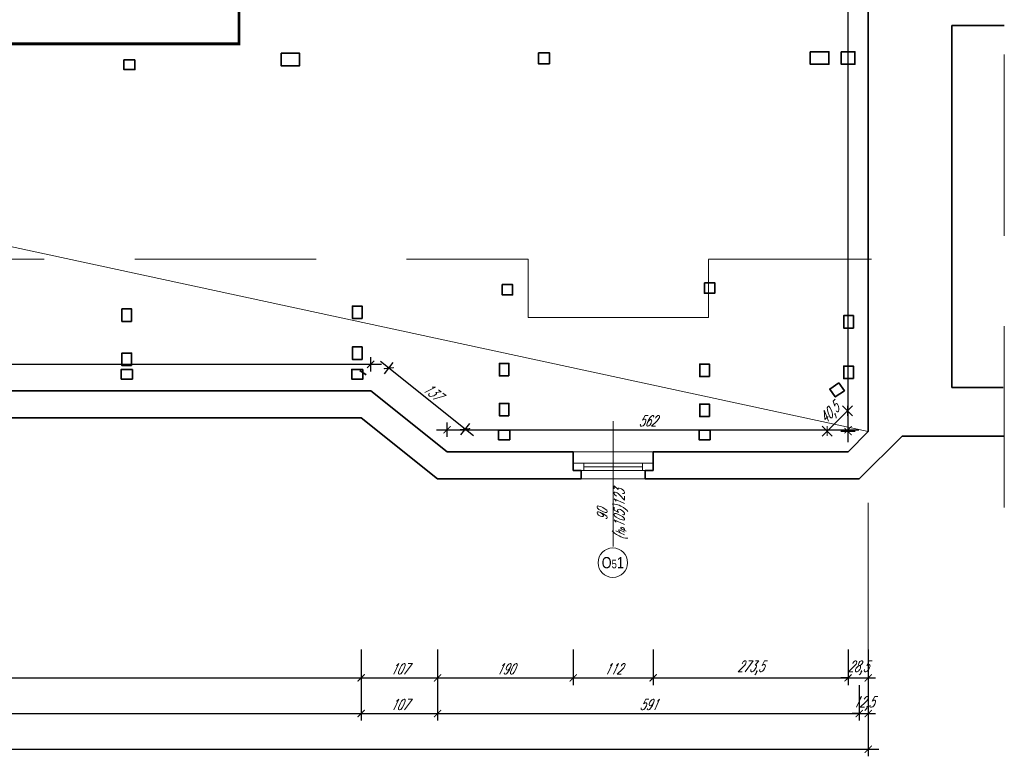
# Model space of a CAD drawing. Header units: millimetres. Extents: x 402 to 79005, y -7782 to 89952.
# Tile 13 of 256: x 26496 to 27877, y 6156 to 7189. Entities that reach past the tile are written whole.
import ezdxf

# ---------------------------------------------------------------- set-up
doc = ezdxf.new("R2010")
doc.units = ezdxf.units.MM
doc.header["$LTSCALE"] = 10
doc.linetypes.add('DASHED', pattern=[19.05, 12.7, -6.35])
doc.layers.get('0').update_dxf_attribs({"lineweight": 0})
doc.layers.get('Defpoints').update_dxf_attribs({"color": 253})
for name, color, linetype, lineweight in [('01-2_konstrukcja dachu', 253, 'Continuous', 35), ('01_ściany', 253, 'Continuous', 35), ('03-01_okna', 253, 'Continuous', 15), ('04-1_widok', 253, 'Continuous', 5), ('04-2_nad', 253, 'DASHED', 5), ('05-01_wymiary', 253, 'Continuous', 5), ('05-03_opis', 253, 'Continuous', 5), ('0_A_GRANICA OPRACOWANIA', 1, 'Continuous', 0)]:
    doc.layers.add(name, color=color, linetype=linetype, lineweight=lineweight)
doc.styles.add('ariel', font='ARIAL.TTF', dxfattribs={"width": 0.8})
doc.styles.add('ariel_wym', font='simplex.shx', dxfattribs={"width": 0.65, "oblique": 25})
doc.dimstyles.new('ariel 50', dxfattribs={"dimtxt": 15, "dimasz": 10, "dimexe": 10, "dimexo": 0, "dimgap": 5, "dimtad": 1, "dimdec": 1, "dimrnd": 0.5, "dimtxsty": 'ariel_wym', "dimblk": 'ARCHTICK', "dimcen": 2.5, "dimdle": 15, "dimazin": 0, "dimtfac": 1, "dimtdec": 1, "dimtix": 1, "dimtmove": 0, "dimatfit": 3, "dimldrblk": 'DOT', "dimfxl": 0, "dimarcsym": 0})
doc.dimstyles.new('ariel 50 wnętrze', dxfattribs={"dimtxt": 15, "dimasz": 10, "dimexe": 10, "dimexo": 0, "dimgap": 5, "dimtad": 1, "dimdec": 1, "dimrnd": 0.5, "dimtxsty": 'ariel_wym', "dimblk": 'ARCHTICK', "dimcen": 2.5, "dimdle": 15, "dimazin": 0, "dimtfac": 1, "dimtdec": 1, "dimtix": 1, "dimtmove": 0, "dimatfit": 3, "dimldrblk": 'DOT', "dimfxl": 0, "dimarcsym": 0})

# ---------------------------------------------------------------- blocks, each defined once
blk = doc.blocks.new('_ArchTick')
at = {"color": 0, "linetype": 'ByBlock', "const_width": 0.15}
blk.add_lwpolyline([(-0.5, -0.5), (0.5, 0.5)], dxfattribs=at)
blk = doc.blocks.new('*D3388')
at = {"layer": '05-01_wymiary', "color": 0, "lineweight": -2}
for p, q in [((25694.2, 6306.4), (25694.2, 6256.4)), ((26975.2, 6306.4), (26975.2, 6256.4)), ((25679.2, 6266.4), (26990.2, 6266.4))]:
    blk.add_line(p, q, dxfattribs=at)
at = {"layer": 'Defpoints', "color": 0, "lineweight": 0}
for p in [(26975.2, 6630.9), (25694.2, 6568.9), (26975.2, 6266.4)]:
    blk.add_point(p, dxfattribs=at)
at = {"layer": '05-01_wymiary', "color": 0, "lineweight": -2, "xscale": 10, "yscale": 10, "zscale": 10, "rotation": 180}
blk.add_blockref('_ArchTick', (25694.2, 6266.4), dxfattribs=at)
at = {"layer": '05-01_wymiary', "color": 0, "lineweight": -2, "xscale": 10, "yscale": 10, "zscale": 10}
blk.add_blockref('_ArchTick', (26975.2, 6266.4), dxfattribs=at)
at = {"layer": '05-01_wymiary', "color": 0, "insert": (26334.7, 6278.9), "char_height": 15, "attachment_point": 5, "style": 'ariel_wym'}
blk.add_mtext('1281', dxfattribs=at)
blk = doc.blocks.new('_Dot')
at = {"color": 0, "linetype": 'ByBlock', "lineweight": -2}
blk.add_line((-0.5, 0), (-1, 0), dxfattribs=at)
at = {"color": 0, "linetype": 'ByBlock', "const_width": 0.5}
blk.add_lwpolyline([(-0.25, 0, 1), (0.25, 0, 1)], format="xyb", close=True, dxfattribs=at)
blk = doc.blocks.new('*D3389')
at = {"layer": '05-01_wymiary', "color": 0, "lineweight": -2}
for p, q in [((26975.2, 6306.4), (26975.2, 6256.4)), ((27082.3, 6306.4), (27082.3, 6256.4)), ((26960.2, 6266.4), (27097.3, 6266.4))]:
    blk.add_line(p, q, dxfattribs=at)
at = {"layer": 'Defpoints', "color": 0, "lineweight": 0}
for p in [(26975.2, 6630.9), (27082.3, 6545.4), (27082.3, 6266.4)]:
    blk.add_point(p, dxfattribs=at)
at = {"layer": '05-01_wymiary', "color": 0, "lineweight": -2, "xscale": 10, "yscale": 10, "zscale": 10, "rotation": 180}
blk.add_blockref('_ArchTick', (26975.2, 6266.4), dxfattribs=at)
at = {"layer": '05-01_wymiary', "color": 0, "lineweight": -2, "xscale": 10, "yscale": 10, "zscale": 10}
blk.add_blockref('_ArchTick', (27082.3, 6266.4), dxfattribs=at)
at = {"layer": '05-01_wymiary', "color": 0, "insert": (27028.7, 6278.9), "char_height": 15, "attachment_point": 5, "style": 'ariel_wym'}
blk.add_mtext('107', dxfattribs=at)
blk = doc.blocks.new('*D3390')
at = {"layer": '05-01_wymiary', "color": 0, "lineweight": -2}
for p, q in [((27082.3, 6306.4), (27082.3, 6256.4)), ((27272.5, 6306.4), (27272.5, 6256.4)), ((27067.3, 6266.4), (27287.5, 6266.4))]:
    blk.add_line(p, q, dxfattribs=at)
at = {"layer": 'Defpoints', "color": 0, "lineweight": 0}
for p in [(27272.5, 6583.4), (27082.3, 6545.4), (27272.5, 6266.4)]:
    blk.add_point(p, dxfattribs=at)
at = {"layer": '05-01_wymiary', "color": 0, "lineweight": -2, "xscale": 10, "yscale": 10, "zscale": 10, "rotation": 180}
blk.add_blockref('_ArchTick', (27082.3, 6266.4), dxfattribs=at)
at = {"layer": '05-01_wymiary', "color": 0, "lineweight": -2, "xscale": 10, "yscale": 10, "zscale": 10}
blk.add_blockref('_ArchTick', (27272.5, 6266.4), dxfattribs=at)
at = {"layer": '05-01_wymiary', "color": 0, "insert": (27177.4, 6278.9), "char_height": 15, "attachment_point": 5, "style": 'ariel_wym'}
blk.add_mtext('190', dxfattribs=at)
blk = doc.blocks.new('*D3391')
at = {"layer": '05-01_wymiary', "color": 0, "lineweight": -2}
for p, q in [((27272.5, 6306.4), (27272.5, 6256.4)), ((27384.5, 6306.4), (27384.5, 6256.4)), ((27257.5, 6266.4), (27399.5, 6266.4))]:
    blk.add_line(p, q, dxfattribs=at)
at = {"layer": 'Defpoints', "color": 0, "lineweight": 0}
for p in [(27272.5, 6583.4), (27384.5, 6583.4), (27384.5, 6266.4)]:
    blk.add_point(p, dxfattribs=at)
at = {"layer": '05-01_wymiary', "color": 0, "lineweight": -2, "xscale": 10, "yscale": 10, "zscale": 10, "rotation": 180}
blk.add_blockref('_ArchTick', (27272.5, 6266.4), dxfattribs=at)
at = {"layer": '05-01_wymiary', "color": 0, "lineweight": -2, "xscale": 10, "yscale": 10, "zscale": 10}
blk.add_blockref('_ArchTick', (27384.5, 6266.4), dxfattribs=at)
at = {"layer": '05-01_wymiary', "color": 0, "insert": (27328.5, 6278.9), "char_height": 15, "attachment_point": 5, "style": 'ariel_wym'}
blk.add_mtext('112', dxfattribs=at)
blk = doc.blocks.new('*D3392')
at = {"layer": '05-01_wymiary', "color": 0, "lineweight": -2}
for p, q in [((27384.5, 6306.4), (27384.5, 6256.4)), ((27657.8, 6306.4), (27657.8, 6256.4)), ((27369.5, 6266.4), (27672.8, 6266.4))]:
    blk.add_line(p, q, dxfattribs=at)
at = {"layer": 'Defpoints', "color": 0, "lineweight": 0}
for p in [(27384.5, 6583.4), (27657.8, 6583.4), (27657.8, 6266.4)]:
    blk.add_point(p, dxfattribs=at)
at = {"layer": '05-01_wymiary', "color": 0, "lineweight": -2, "xscale": 10, "yscale": 10, "zscale": 10, "rotation": 180}
blk.add_blockref('_ArchTick', (27384.5, 6266.4), dxfattribs=at)
at = {"layer": '05-01_wymiary', "color": 0, "lineweight": -2, "xscale": 10, "yscale": 10, "zscale": 10}
blk.add_blockref('_ArchTick', (27657.8, 6266.4), dxfattribs=at)
at = {"layer": '05-01_wymiary', "color": 0, "insert": (27521.1, 6280.3), "char_height": 15, "attachment_point": 5, "style": 'ariel_wym'}
blk.add_mtext('273,5', dxfattribs=at)
blk = doc.blocks.new('*D3393')
at = {"layer": '05-01_wymiary', "color": 0, "lineweight": -2}
for p, q in [((27657.8, 6306.4), (27657.8, 6256.4)), ((27686.2, 6306.4), (27686.2, 6256.4)), ((27657.8, 6266.4), (27647.8, 6266.4)), ((27657.8, 6266.4), (27686.2, 6266.4)), ((27686.2, 6266.4), (27696.2, 6266.4))]:
    blk.add_line(p, q, dxfattribs=at)
at = {"layer": 'Defpoints', "color": 0, "lineweight": 0}
for p in [(27686.2, 6611.8), (27657.8, 6583.4), (27686.2, 6266.4)]:
    blk.add_point(p, dxfattribs=at)
at = {"layer": '05-01_wymiary', "color": 0, "lineweight": -2, "xscale": 10, "yscale": 10, "zscale": 10}
blk.add_blockref('_ArchTick', (27657.8, 6266.4), dxfattribs=at)
at = {"layer": '05-01_wymiary', "color": 0, "lineweight": -2, "xscale": 10, "yscale": 10, "zscale": 10, "rotation": 180}
blk.add_blockref('_ArchTick', (27686.2, 6266.4), dxfattribs=at)
at = {"layer": '05-01_wymiary', "color": 0, "insert": (27672, 6280.3), "char_height": 15, "attachment_point": 5, "style": 'ariel_wym'}
blk.add_mtext('28,5', dxfattribs=at)
blk = doc.blocks.new('*D3401')
at = {"layer": '05-01_wymiary', "color": 0, "lineweight": -2}
for p, q in [((25694.2, 6256.4), (25694.2, 6206.4)), ((26975.2, 6256.4), (26975.2, 6206.4)), ((25679.2, 6216.4), (26990.2, 6216.4))]:
    blk.add_line(p, q, dxfattribs=at)
at = {"layer": 'Defpoints', "color": 0, "lineweight": 0}
for p in [(25694.2, 6630.9), (26975.2, 6630.9), (26975.2, 6216.4)]:
    blk.add_point(p, dxfattribs=at)
at = {"layer": '05-01_wymiary', "color": 0, "lineweight": -2, "xscale": 10, "yscale": 10, "zscale": 10, "rotation": 180}
blk.add_blockref('_ArchTick', (25694.2, 6216.4), dxfattribs=at)
at = {"layer": '05-01_wymiary', "color": 0, "lineweight": -2, "xscale": 10, "yscale": 10, "zscale": 10}
blk.add_blockref('_ArchTick', (26975.2, 6216.4), dxfattribs=at)
at = {"layer": '05-01_wymiary', "color": 0, "insert": (26334.7, 6228.9), "char_height": 15, "attachment_point": 5, "style": 'ariel_wym'}
blk.add_mtext('1281', dxfattribs=at)
blk = doc.blocks.new('*D3402')
at = {"layer": '05-01_wymiary', "color": 0, "lineweight": -2}
for p, q in [((26975.2, 6256.4), (26975.2, 6206.4)), ((27082.3, 6256.4), (27082.3, 6206.4)), ((26960.2, 6216.4), (27097.3, 6216.4))]:
    blk.add_line(p, q, dxfattribs=at)
at = {"layer": 'Defpoints', "color": 0, "lineweight": 0}
for p in [(26975.2, 6630.9), (27082.3, 6545.4), (27082.3, 6216.4)]:
    blk.add_point(p, dxfattribs=at)
at = {"layer": '05-01_wymiary', "color": 0, "lineweight": -2, "xscale": 10, "yscale": 10, "zscale": 10, "rotation": 180}
blk.add_blockref('_ArchTick', (26975.2, 6216.4), dxfattribs=at)
at = {"layer": '05-01_wymiary', "color": 0, "lineweight": -2, "xscale": 10, "yscale": 10, "zscale": 10}
blk.add_blockref('_ArchTick', (27082.3, 6216.4), dxfattribs=at)
at = {"layer": '05-01_wymiary', "color": 0, "insert": (27028.7, 6228.9), "char_height": 15, "attachment_point": 5, "style": 'ariel_wym'}
blk.add_mtext('107', dxfattribs=at)
blk = doc.blocks.new('*D3403')
at = {"layer": '05-01_wymiary', "color": 0, "lineweight": -2}
for p, q in [((27082.3, 6256.4), (27082.3, 6206.4)), ((27673.5, 6256.4), (27673.5, 6206.4)), ((27067.3, 6216.4), (27688.5, 6216.4))]:
    blk.add_line(p, q, dxfattribs=at)
at = {"layer": 'Defpoints', "color": 0, "lineweight": 0}
for p in [(27082.3, 6545.4), (27673.5, 6545.4), (27673.5, 6216.4)]:
    blk.add_point(p, dxfattribs=at)
at = {"layer": '05-01_wymiary', "color": 0, "lineweight": -2, "xscale": 10, "yscale": 10, "zscale": 10, "rotation": 180}
blk.add_blockref('_ArchTick', (27082.3, 6216.4), dxfattribs=at)
at = {"layer": '05-01_wymiary', "color": 0, "lineweight": -2, "xscale": 10, "yscale": 10, "zscale": 10}
blk.add_blockref('_ArchTick', (27673.5, 6216.4), dxfattribs=at)
at = {"layer": '05-01_wymiary', "color": 0, "insert": (27377.9, 6228.9), "char_height": 15, "attachment_point": 5, "style": 'ariel_wym'}
blk.add_mtext('591', dxfattribs=at)
blk = doc.blocks.new('*D3404')
at = {"layer": '05-01_wymiary', "color": 0, "lineweight": -2}
for p, q in [((27673.5, 6256.4), (27673.5, 6206.4)), ((27686.2, 6256.4), (27686.2, 6206.4)), ((27673.5, 6216.4), (27663.5, 6216.4)), ((27673.5, 6216.4), (27686.2, 6216.4)), ((27686.2, 6216.4), (27696.2, 6216.4))]:
    blk.add_line(p, q, dxfattribs=at)
at = {"layer": 'Defpoints', "color": 0, "lineweight": 0}
for p in [(27686.2, 6611.8), (27673.5, 6545.4), (27686.2, 6216.4)]:
    blk.add_point(p, dxfattribs=at)
at = {"layer": '05-01_wymiary', "color": 0, "lineweight": -2, "xscale": 10, "yscale": 10, "zscale": 10}
blk.add_blockref('_ArchTick', (27673.5, 6216.4), dxfattribs=at)
at = {"layer": '05-01_wymiary', "color": 0, "lineweight": -2, "xscale": 10, "yscale": 10, "zscale": 10, "rotation": 180}
blk.add_blockref('_ArchTick', (27686.2, 6216.4), dxfattribs=at)
at = {"layer": '05-01_wymiary', "color": 0, "insert": (27679.9, 6230.3), "char_height": 15, "attachment_point": 5, "style": 'ariel_wym'}
blk.add_mtext('12,5', dxfattribs=at)
blk = doc.blocks.new('*D3405')
at = {"layer": '05-01_wymiary', "color": 0, "lineweight": -2}
for p, q in [((22080.7, 6206.4), (22080.7, 6156.4)), ((27686.2, 6206.4), (27686.2, 6156.4)), ((22065.7, 6166.4), (27701.2, 6166.4))]:
    blk.add_line(p, q, dxfattribs=at)
at = {"layer": 'Defpoints', "color": 0, "lineweight": 0}
for p in [(22080.7, 6702.9), (27686.2, 6611.8), (27686.2, 6166.4)]:
    blk.add_point(p, dxfattribs=at)
at = {"layer": '05-01_wymiary', "color": 0, "lineweight": -2, "xscale": 10, "yscale": 10, "zscale": 10, "rotation": 180}
blk.add_blockref('_ArchTick', (22080.7, 6166.4), dxfattribs=at)
at = {"layer": '05-01_wymiary', "color": 0, "lineweight": -2, "xscale": 10, "yscale": 10, "zscale": 10}
blk.add_blockref('_ArchTick', (27686.2, 6166.4), dxfattribs=at)
at = {"layer": '05-01_wymiary', "color": 0, "insert": (24883.5, 6180.3), "char_height": 15, "attachment_point": 5, "style": 'ariel_wym'}
blk.add_mtext('5605,5', dxfattribs=at)
blk = doc.blocks.new('*D3599')
at = {"layer": '05-01_wymiary', "color": 0, "lineweight": -2}
for p, q in [((25656.2, 6696.1), (25656.2, 6716.1)), ((26988.5, 6696.1), (26988.5, 6716.1)), ((25641.2, 6706.1), (27003.5, 6706.1))]:
    blk.add_line(p, q, dxfattribs=at)
at = {"layer": 'Defpoints', "color": 0, "lineweight": 0}
for p in [(26988.5, 6706.1), (25656.2, 6668.9), (26988.5, 6668.9)]:
    blk.add_point(p, dxfattribs=at)
at = {"layer": '05-01_wymiary', "color": 0, "lineweight": -2, "xscale": 10, "yscale": 10, "zscale": 10, "rotation": 180}
blk.add_blockref('_ArchTick', (25656.2, 6706.1), dxfattribs=at)
at = {"layer": '05-01_wymiary', "color": 0, "lineweight": -2, "xscale": 10, "yscale": 10, "zscale": 10}
blk.add_blockref('_ArchTick', (26988.5, 6706.1), dxfattribs=at)
at = {"layer": '05-01_wymiary', "color": 0, "insert": (26322.4, 6720), "char_height": 15, "attachment_point": 5, "style": 'ariel_wym'}
blk.add_mtext('1332,5', dxfattribs=at)
blk = doc.blocks.new('*D3600')
at = {"layer": '05-01_wymiary', "color": 0, "lineweight": -2}
for p, q in [((27132.8, 6605.8), (27002.2, 6710.1)), ((27007.7, 6692.9), (27020.2, 6708.5)), ((27114.8, 6607.4), (27127.3, 6623))]:
    blk.add_line(p, q, dxfattribs=at)
at = {"layer": 'Defpoints', "color": 0, "lineweight": 0}
for p in [(27013.9, 6700.7), (26988.5, 6668.9), (27095.6, 6583.4)]:
    blk.add_point(p, dxfattribs=at)
at = {"layer": '05-01_wymiary', "color": 0, "lineweight": -2, "xscale": 10, "yscale": 10, "zscale": 10}
for p, rotation in [((27013.9, 6700.7), 141.4041091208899), ((27121, 6615.2), 321.4041091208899)]:
    blk.add_blockref('_ArchTick', p, dxfattribs=dict(at, rotation=rotation))
at = {"layer": '05-01_wymiary', "color": 0, "insert": (27075.3, 6667.7), "char_height": 15, "attachment_point": 5, "rotation": 321.4041, "style": 'ariel_wym'}
blk.add_mtext('137', dxfattribs=at)
blk = doc.blocks.new('*D3601')
at = {"layer": '05-01_wymiary', "color": 0, "lineweight": -2}
for p, q in [((27080.6, 6614.3), (27672.8, 6614.3)), ((27095.6, 6604.3), (27095.6, 6624.3)), ((27657.8, 6604.3), (27657.8, 6624.3))]:
    blk.add_line(p, q, dxfattribs=at)
at = {"layer": 'Defpoints', "color": 0, "lineweight": 0}
for p in [(27657.8, 6614.3), (27095.6, 6583.4), (27657.8, 6583.4)]:
    blk.add_point(p, dxfattribs=at)
at = {"layer": '05-01_wymiary', "color": 0, "lineweight": -2, "xscale": 10, "yscale": 10, "zscale": 10, "rotation": 180}
blk.add_blockref('_ArchTick', (27095.6, 6614.3), dxfattribs=at)
at = {"layer": '05-01_wymiary', "color": 0, "lineweight": -2, "xscale": 10, "yscale": 10, "zscale": 10}
blk.add_blockref('_ArchTick', (27657.8, 6614.3), dxfattribs=at)
at = {"layer": '05-01_wymiary', "color": 0, "insert": (27376.7, 6626.8), "char_height": 15, "attachment_point": 5, "style": 'ariel_wym'}
blk.add_mtext('562', dxfattribs=at)
blk = doc.blocks.new('*D3602')
at = {"layer": '05-01_wymiary', "color": 0, "lineweight": -2}
for p, q in [((27657.1, 6640.9), (27628.7, 6612.5)), ((27664.2, 6633.9), (27650, 6648)), ((27657.1, 6640.9), (27664.2, 6648)), ((27635.7, 6605.4), (27621.6, 6619.5)), ((27628.7, 6612.5), (27621.6, 6605.4))]:
    blk.add_line(p, q, dxfattribs=at)
at = {"layer": 'Defpoints', "color": 0, "lineweight": 0}
for p in [(27628.7, 6612.5), (27686.2, 6611.8), (27657.8, 6583.4)]:
    blk.add_point(p, dxfattribs=at)
at = {"layer": '05-01_wymiary', "color": 0, "lineweight": -2, "xscale": 10, "yscale": 10, "zscale": 10}
for p, rotation in [((27657.1, 6640.9), 224.999999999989), ((27628.7, 6612.5), 44.99999999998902)]:
    blk.add_blockref('_ArchTick', p, dxfattribs=dict(at, rotation=rotation))
at = {"layer": '05-01_wymiary', "color": 0, "insert": (27633, 6636.5), "char_height": 15, "attachment_point": 5, "rotation": 45, "style": 'ariel_wym'}
blk.add_mtext('40,5', dxfattribs=at)
blk = doc.blocks.new('*D3603')
at = {"layer": '05-01_wymiary', "color": 0, "lineweight": -2}
for p, q in [((27657.8, 6596.8), (27657.8, 10398.5)), ((27667.8, 10383.5), (27647.8, 10383.5)), ((27667.8, 6611.8), (27647.8, 6611.8))]:
    blk.add_line(p, q, dxfattribs=at)
at = {"layer": 'Defpoints', "color": 0, "lineweight": 0}
for p in [(27657.8, 10383.5), (27686.2, 10383.5), (27686.2, 6611.8)]:
    blk.add_point(p, dxfattribs=at)
at = {"layer": '05-01_wymiary', "color": 0, "lineweight": -2, "xscale": 10, "yscale": 10, "zscale": 10}
for p, rotation in [((27657.8, 10383.5), 90), ((27657.8, 6611.8), 270)]:
    blk.add_blockref('_ArchTick', p, dxfattribs=dict(at, rotation=rotation))
at = {"layer": '05-01_wymiary', "color": 0, "insert": (27643.8, 8497.6), "char_height": 15, "attachment_point": 5, "rotation": 90, "style": 'ariel_wym'}
blk.add_mtext('3771,5', dxfattribs=at)

msp = doc.modelspace()

# ---------------------------------------------------------------- linework, layer by layer
at = {"layer": '01-2_konstrukcja dachu', "color": 8}
msp.add_line((26982.096, 6691.17), (26973.213, 6697.355), dxfattribs=at)
at = {"layer": '01-2_konstrukcja dachu'}
for points in [[(26862.881, 7142.355), (26888.881, 7142.355), (26888.881, 7124.855), (26862.881, 7124.855)], [(27223.631, 7143.071), (27239.131, 7143.071), (27239.131, 7127.571), (27223.631, 7127.571)], [(27223.631, 7143.071), (27239.131, 7143.071), (27239.131, 7127.571), (27223.631, 7127.571)], [(27604.881, 7144.355), (27630.881, 7144.355), (27630.881, 7126.855), (27604.881, 7126.855)], [(27648.381, 7144.355), (27667.381, 7144.355), (27667.381, 7126.855), (27648.381, 7126.855)], [(26657.954, 7132.925), (26657.954, 7119.425), (26642.454, 7119.425), (26642.454, 7132.925)], [(27456.381, 6820.355), (27470.881, 6820.355), (27470.881, 6805.855), (27456.381, 6805.855)], [(27172.881, 6817.855), (27187.381, 6817.855), (27187.381, 6803.355), (27172.881, 6803.355)], [(26653.267, 6766.355), (26639.767, 6766.355), (26639.767, 6783.855), (26653.267, 6783.855)], [(26976.425, 6770.355), (26962.925, 6770.355), (26962.925, 6787.855), (26976.425, 6787.855)], [(27665.381, 6756.982), (27651.881, 6756.982), (27651.881, 6774.482), (27665.381, 6774.482)], [(26976.425, 6712.901), (26962.925, 6712.901), (26962.925, 6730.401), (26976.425, 6730.401)], [(26653.267, 6704.303), (26639.767, 6704.303), (26639.767, 6721.803), (26653.267, 6721.803)], [(26654.381, 6698.855), (26654.381, 6685.355), (26638.881, 6685.355), (26638.881, 6698.855)], [(26977.54, 6698.855), (26977.54, 6685.355), (26962.04, 6685.355), (26962.04, 6698.855)], [(27182.4, 6689.901), (27168.9, 6689.901), (27168.9, 6707.401), (27182.4, 6707.401)], [(27463.449, 6688.901), (27449.949, 6688.901), (27449.949, 6706.401), (27463.449, 6706.401)], [(27665.381, 6686.024), (27651.881, 6686.024), (27651.881, 6703.524), (27665.381, 6703.524)], [(27645.111, 6680.126), (27652.66, 6668.933), (27639.81, 6660.266), (27632.261, 6671.459)], [(27182.4, 6633.855), (27168.9, 6633.855), (27168.9, 6651.355), (27182.4, 6651.355)], [(27463.449, 6632.855), (27449.949, 6632.855), (27449.949, 6650.355), (27463.449, 6650.355)], [(27183.381, 6613.855), (27183.381, 6600.355), (27167.881, 6600.355), (27167.881, 6613.855)], [(27464.381, 6613.855), (27464.381, 6600.355), (27448.881, 6600.355), (27448.881, 6613.855)]]:
    msp.add_lwpolyline(points, close=True, dxfattribs=at)
at = {"layer": '01_ściany'}
for p, q in [((27686.226, 6611.817), (27686.226, 7582.855)), ((27876.903, 7181.355), (27803.174, 7181.355)), ((27803.174, 6673.355), (27803.174, 7181.355)), ((26988.492, 6668.855), (25656.226, 6668.855)), ((27095.611, 6583.355), (26988.492, 6668.855)), ((27875.174, 6673.355), (27803.174, 6673.355)), ((26975.186, 6630.855), (25694.851, 6630.855)), ((27082.306, 6545.355), (26975.186, 6630.855)), ((27657.764, 6583.355), (27686.226, 6611.817)), ((27673.504, 6545.355), (27733.504, 6605.355)), ((27876.903, 6605.355), (27733.504, 6605.355)), ((27272.505, 6583.355), (27095.611, 6583.355)), ((27272.505, 6583.355), (27272.505, 6557.355)), ((27657.764, 6583.355), (27384.505, 6583.355)), ((27384.505, 6583.355), (27384.505, 6557.355)), ((27283.505, 6545.355), (27082.306, 6545.355)), ((27283.505, 6557.355), (27272.505, 6557.355)), ((27283.505, 6557.355), (27283.505, 6545.355)), ((27384.505, 6557.355), (27373.505, 6557.355)), ((27373.505, 6557.355), (27373.505, 6545.355)), ((27673.504, 6545.355), (27373.505, 6545.355))]:
    msp.add_line(p, q, dxfattribs=at)
at = {"layer": '03-01_okna', "linetype": 'Continuous', "lineweight": 0}
for p, q in [((27272.505, 6567.355), (27384.505, 6567.355)), ((27287.505, 6557.355), (27287.505, 6567.355)), ((27287.505, 6562.355), (27369.505, 6562.355)), ((27369.505, 6557.355), (27369.505, 6567.355)), ((27272.505, 6557.355), (27384.505, 6557.355))]:
    msp.add_line(p, q, dxfattribs=at)
at = {"layer": '03-01_okna'}
msp.add_line((27283.505, 6545.355), (27373.505, 6545.355), dxfattribs=at)
at = {"layer": '04-1_widok'}
msp.add_line((27272.505, 6583.355), (27384.505, 6583.355), dxfattribs=at)
at = {"layer": '04-2_nad', "ltscale": 2}
for p, q in [((25514.839, 6853.697), (27209.08, 6853.697)), ((27209.08, 6771.723), (27209.08, 6853.697)), ((27462.207, 6771.723), (27462.207, 6852.944)), ((27462.333, 6853.596), (27690.79, 6853.505)), ((27209.08, 6771.723), (27462.207, 6771.723))]:
    msp.add_line(p, q, dxfattribs=at)
at = {"layer": '05-01_wymiary'}
msp.add_line((27686.226, 6156.406), (27686.226, 6511.817), dxfattribs=at)
at = {"layer": '05-03_opis', "linetype": 'DASHED', "ltscale": 2}
msp.add_line((27876.903, 6505.355), (27876.903, 10480.355), dxfattribs=at)
at = {"layer": '05-03_opis'}
msp.add_line((23185.079, 7582.855), (27686.226, 6611.817), dxfattribs=at)
at = {"layer": '05-03_opis', "lineweight": 0}
msp.add_line((27328.505, 6626.574), (27328.505, 6450.557), dxfattribs=at)
msp.add_circle((27328.005, 6427.868), 20.689, dxfattribs=at)
at = {"layer": '0_A_GRANICA OPRACOWANIA', "color": 1, "linetype": 'DASHED', "const_width": 4}
msp.add_lwpolyline([(25790.687, 8549.345), (26803.781, 8549.345), (26803.781, 7155.423), (25790.687, 7155.423)], close=True, dxfattribs=at)

# ---------------------------------------------------------------- texts
at = {"layer": '05-03_opis', "lineweight": 0, "insert": (27327.434, 6495.44), "char_height": 14.4, "width": 62.66128, "attachment_point": 5, "rotation": 90, "style": 'ariel_wym'}
msp.add_mtext('90\\P({\\H0.8333x;h\\H0.6x;p}105)123', dxfattribs=at)
at = {"layer": '05-03_opis', "lineweight": 0, "insert": (27328.005, 6427.868), "char_height": 15.84, "width": 75.19353, "attachment_point": 5, "style": 'ariel'}
msp.add_mtext('O{\\H0.7576x;5}1', dxfattribs=at)

# ---------------------------------------------------------------- dimensions: what is measured, and where the dimension line sits
at = {"layer": '05-01_wymiary'}
dim = msp.add_linear_dim(base=(27657.764, 10383.457), p1=(27686.226, 6611.817), p2=(27686.226, 10383.457), angle=90, dimstyle='ariel 50 wnętrze', dxfattribs=at)
dim.commit()
dim.dimension.update_dxf_attribs({"geometry": '*D3603', "text_midpoint": (27643.836, 8497.637)})
for base, p1, p2, dimstyle, picture, middle in [((26988.492, 6706.057), (25656.226, 6668.855), (26988.492, 6668.855), 'ariel 50 wnętrze', '*D3599', (26322.359, 6719.985)), ((27686.226, 6166.406), (22080.719, 6702.93), (27686.226, 6611.817), 'ariel 50', '*D3405', (24883.472, 6180.334)), ((27657.764, 6614.295), (27095.611, 6583.355), (27657.764, 6583.355), 'ariel 50 wnętrze', '*D3601', (27376.688, 6626.795))]:
    dim = msp.add_linear_dim(base=base, p1=p1, p2=p2, dimstyle=dimstyle, dxfattribs=at)
    dim.commit()
    dim.dimension.update_dxf_attribs({"geometry": picture, "text_midpoint": middle})
for p1, p2, distance, picture, middle in [((27095.611, 6583.355), (26988.492, 6668.855), -40.75, '*D3600', (27075.27, 6667.723)), ((27686.226, 6611.817), (27657.764, 6583.355), -41.166, '*D3602', (27633.037, 6636.543))]:
    dim = msp.add_aligned_dim(p1=p1, p2=p2, distance=distance, dimstyle='ariel 50 wnętrze', dxfattribs=at)
    dim.commit()
    dim.dimension.update_dxf_attribs({"geometry": picture, "text_midpoint": middle})
for base, p1, p2, picture, middle in [((26975.186, 6266.406), (25694.226, 6568.855), (26975.186, 6630.855), '*D3388', (26334.706, 6278.906)), ((26975.186, 6216.406), (25694.226, 6630.855), (26975.186, 6630.855), '*D3401', (26334.706, 6228.906)), ((27082.306, 6266.406), (26975.186, 6630.855), (27082.306, 6545.355), '*D3389', (27028.746, 6278.906)), ((27082.306, 6216.406), (26975.186, 6630.855), (27082.306, 6545.355), '*D3402', (27028.746, 6228.906)), ((27686.226, 6266.406), (27657.764, 6583.355), (27686.226, 6611.817), '*D3393', (27671.995, 6280.334)), ((27686.226, 6216.406), (27673.504, 6545.355), (27686.226, 6611.817), '*D3404', (27679.865, 6230.334)), ((27272.505, 6266.406), (27082.306, 6545.355), (27272.505, 6583.355), '*D3390', (27177.405, 6278.906)), ((27384.505, 6266.406), (27272.505, 6583.355), (27384.505, 6583.355), '*D3391', (27328.505, 6278.906)), ((27657.764, 6266.406), (27384.505, 6583.355), (27657.764, 6583.355), '*D3392', (27521.134, 6280.334)), ((27673.504, 6216.406), (27082.306, 6545.355), (27673.504, 6545.355), '*D3403', (27377.905, 6228.906))]:
    dim = msp.add_linear_dim(base=base, p1=p1, p2=p2, dimstyle='ariel 50', override={"dimtmove": 1}, dxfattribs=at)
    dim.commit()
    dim.dimension.update_dxf_attribs({"geometry": picture, "text_midpoint": middle})

doc.saveas('drawing.dxf')
